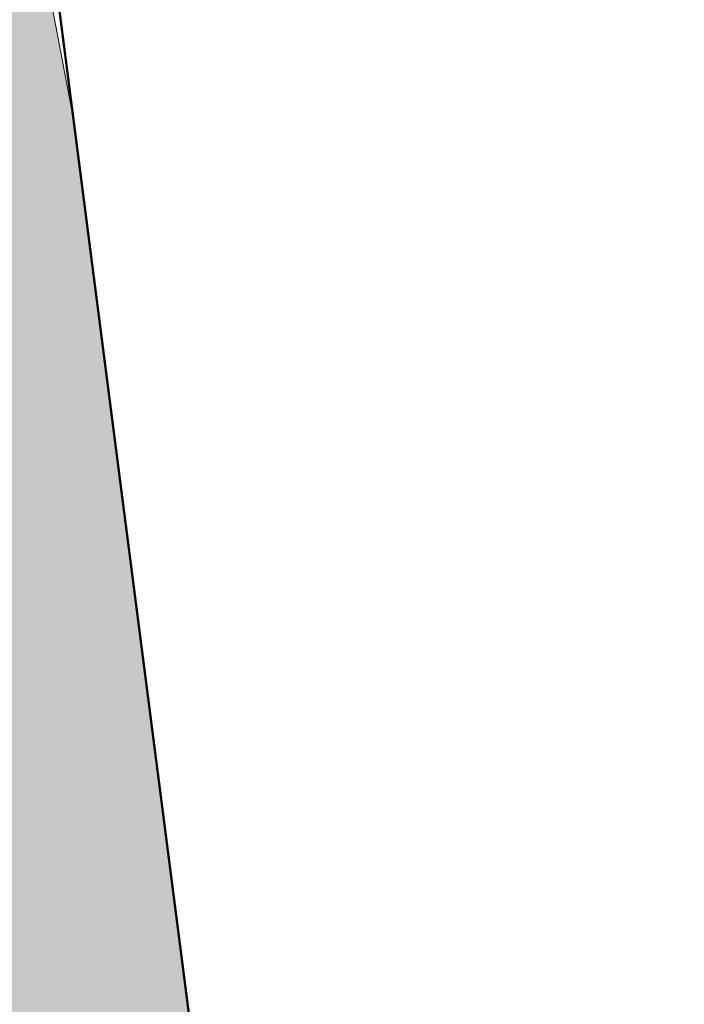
# Model space of a CAD drawing. Header units: metres. Extents: x 2643011 to 2643179, y 1217594 to 1217713.
# Tile 23 of 60: x 2643079.63 to 2643083.06, y 1217630.08 to 1217635.16. Entities that reach past the tile are written whole.
import ezdxf

# ---------------------------------------------------------------- set-up
doc = ezdxf.new("R2010")
doc.units = ezdxf.units.M
doc.linetypes.add('AUSGEZOGEN', pattern=[0])
for name, color, linetype in [('XR$1$_65405', 7, 'Continuous'), ('XR$1$_65414', 7, 'Continuous'), ('XR$1$_65415', 7, 'Continuous')]:
    doc.layers.add(name, color=color, linetype=linetype)

msp = doc.modelspace()

# ---------------------------------------------------------------- hatches: boundary and pattern name
at = {"layer": 'XR$1$_65414', "linetype": 'AUSGEZOGEN', "lineweight": 20, "true_color": 0xf0f0ea, "transparency": 33554687}
msp.add_hatch(color=7, dxfattribs=at).paths.add_polyline_path([(2643077.5553, 1217647.0695), (2643075.7834, 1217657.1373), (2643072.6934, 1217656.5681), (2643076.3612, 1217634.3135), (2643078.6998, 1217620.7373), (2643081.6479, 1217621.1676), (2643079.905, 1217634.6593)])

# ---------------------------------------------------------------- linework, layer by layer
at = {"layer": 'XR$1$_65405', "color": 250, "linetype": 'AUSGEZOGEN', "lineweight": 50, "transparency": 33554687}
for p, q in [((2643083.0601, 1217610.2331), (2643077.4923, 1217653.3426)), ((2643077.4923, 1217653.3426), (2643083.0601, 1217610.2331))]:
    msp.add_line(p, q, dxfattribs=at)
at = {"layer": 'XR$1$_65415', "color": 8, "linetype": 'AUSGEZOGEN', "lineweight": 18, "transparency": 33554687}
for p, q in [((2643079.9052, 1217634.658), (2643077.5553, 1217647.0695)), ((2643083.0601, 1217610.2331), (2643079.9052, 1217634.658))]:
    msp.add_line(p, q, dxfattribs=at)

doc.saveas('drawing.dxf')
